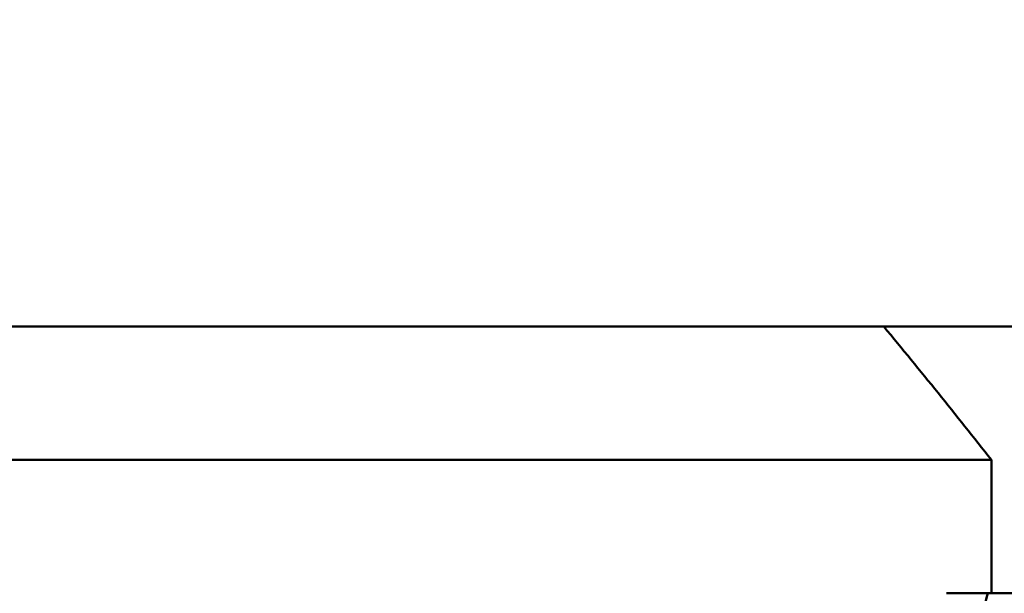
# Model space of a CAD drawing. Header units: millimetres. Extents: x 61 to 1929, y 482 to 2664.
# Tile 102 of 219: x 798.69 to 806.07, y 570.26 to 574.56. Entities that reach past the tile are written whole.
import ezdxf

# ---------------------------------------------------------------- set-up
doc = ezdxf.new("R2010")
doc.units = ezdxf.units.MM
doc.header["$LTSCALE"] = 10
doc.layers.add('Widoczne (ISO)', color=7, linetype='Continuous', lineweight=50)

msp = doc.modelspace()

# ---------------------------------------------------------------- linework, layer by layer
at = {"layer": 'Widoczne (ISO)'}
for p, q in [((768.9742, 572.2569), (806.9733, 572.2569)), ((769.9742, 571.2569), (805.9742, 571.2569)), ((805.9742, 571.2569), (805.9742, 570.2569)), ((805.9465, 570.2569), (805.637, 570.2569)), ((805.9465, 570.2569), (806.1913, 570.2569))]:
    msp.add_line(p, q, dxfattribs=at)
msp.add_circle((787.9742, 532.2569), 50, dxfattribs=at)
msp.add_arc((766.6486, 540.3782), 50, 38.13918, 39.61114, dxfattribs=at)
msp.add_open_spline([(805.7944, 569.6593), (805.7999, 569.6808), (805.8055, 569.7024), (805.8569, 569.9016), (805.902, 570.0793), (805.9465, 570.2569)], degree=3, knots=[0.05393723, 0.05393723, 0.05393723, 0.05393723, 0.06137399, 0.06137399, 0.12273355, 0.12273355, 0.12273355, 0.12273355], dxfattribs=at)

doc.saveas('drawing.dxf')
